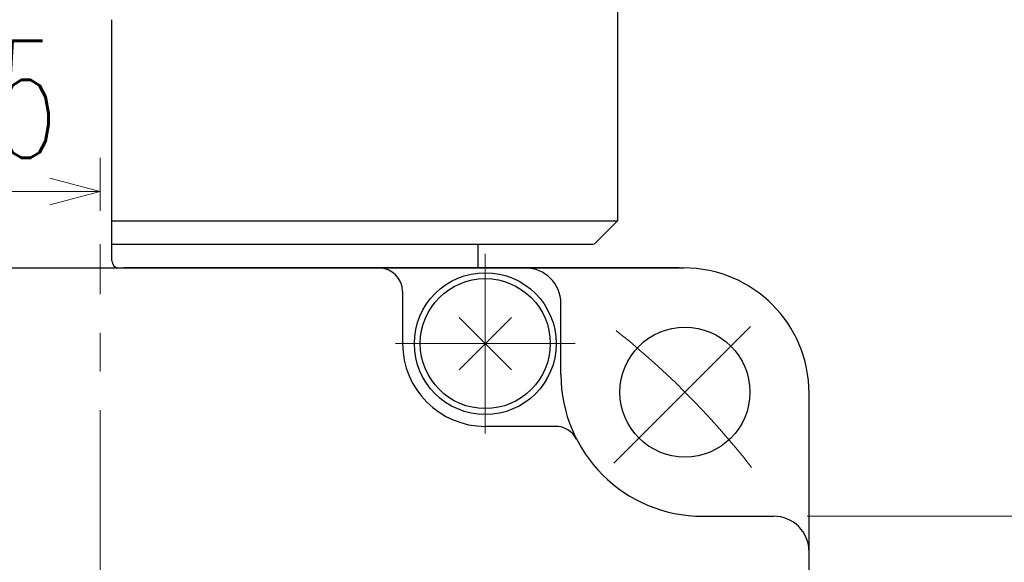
# Model space of a CAD drawing. Header units: millimetres. Extents: x 0 to 594, y 0 to 420.
# Tile 28 of 118: x 182 to 224, y 212 to 234. Entities that reach past the tile are written whole.
import ezdxf

# ---------------------------------------------------------------- set-up
doc = ezdxf.new("R2010")
doc.units = ezdxf.units.MM
doc.header["$LTSCALE"] = 0.257233
doc.linetypes.add('CENTER', pattern=[50.8, 31.75, -6.35, 6.35, -6.35])
doc.layers.add('NoLayerName_001', color=7, linetype='Continuous')
doc.layers.add('NoLayerName_004', color=7, linetype='Continuous')
doc.styles.get("Standard").update_dxf_attribs({"font": 'txt', "bigfont": 'extfont2'})
doc.dimstyles.get("Standard").update_dxf_attribs({"dimtxt": 2.5, "dimasz": 2.5, "dimexe": 1, "dimexo": 1, "dimtad": 1, "dimdec": 3, "dimzin": 0, "dimdsep": 46, "dimtxsty": 'Standard', "dimcen": 2.5, "dimadec": 3, "dimazin": 0, "dimtfac": 0.75, "dimtdec": 3, "dimtmove": 0, "dimatfit": 3, "dimfxl": 1, "dimarcsym": 0})

# ---------------------------------------------------------------- blocks, each defined once
blk = doc.blocks.new('_OPEN30')
at = {"color": 0, "linetype": 'ByBlock', "lineweight": -2}
for p, q in [((-1, 0.267949), (0, 0)), ((0, 0), (-1, -0.267949)), ((0, 0), (-1, 0))]:
    blk.add_line(p, q, dxfattribs=at)
blk = doc.blocks.new('*D58')
at = {"layer": 'Defpoints', "color": 0}
for p in [(214.183, 213.452), (214.183, 174.452), (225.394, 174.452)]:
    blk.add_point(p, dxfattribs=at)
at = {"layer": 'NoLayerName_001', "color": 0, "linetype": 'Continuous', "lineweight": 13}
for p, q in [((215.597, 213.452), (226.808, 213.452)), ((225.394, 211.33), (225.394, 176.573)), ((215.597, 174.452), (226.808, 174.452))]:
    blk.add_line(p, q, dxfattribs=at)
at = {"layer": 'NoLayerName_001', "color": 0, "lineweight": 13, "xscale": 2.121340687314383, "yscale": 2.121340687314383, "zscale": 2.121340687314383}
for p, rotation in [((225.394, 213.452), 90), ((225.394, 174.452), 270)]:
    blk.add_blockref('_OPEN30', p, dxfattribs=dict(at, rotation=rotation))
at = {"layer": 'NoLayerName_001', "color": 0, "lineweight": 13, "insert": (221.505, 193.952), "char_height": 4.94979, "attachment_point": 5, "rotation": 90}
blk.add_mtext('\\W0.8000;39', dxfattribs=at)
blk = doc.blocks.new('*D61')
at = {"layer": 'Defpoints', "color": 0}
for p in [(173.183, 232.952), (173.183, 227.188), (185.683, 224.957)]:
    blk.add_point(p, dxfattribs=at)
at = {"layer": 'NoLayerName_001', "color": 0, "linetype": 'Continuous', "lineweight": 13}
for p, q in [((173.183, 231.537), (173.183, 225.774)), ((185.683, 226.372), (185.683, 228.603)), ((183.562, 227.188), (175.304, 227.188))]:
    blk.add_line(p, q, dxfattribs=at)
at = {"layer": 'NoLayerName_001', "color": 0, "lineweight": 13, "xscale": 2.121340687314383, "yscale": 2.121340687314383, "zscale": 2.121340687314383, "rotation": 180}
blk.add_blockref('_OPEN30', (173.183, 227.188), dxfattribs=at)
at = {"layer": 'NoLayerName_001', "color": 0, "lineweight": 13, "xscale": 2.121340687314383, "yscale": 2.121340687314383, "zscale": 2.121340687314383}
blk.add_blockref('_OPEN30', (185.683, 227.188), dxfattribs=at)
at = {"layer": 'NoLayerName_001', "color": 0, "lineweight": 13, "insert": (179.433, 231.078), "char_height": 4.94979, "attachment_point": 5}
blk.add_mtext('\\W0.6000;12.5', dxfattribs=at)

msp = doc.modelspace()

# ---------------------------------------------------------------- linework, layer by layer
at = {"layer": 'NoLayerName_001', "color": 7, "linetype": 'Continuous', "lineweight": 25}
for p, q in [((207.5831, 237.6513), (207.5831, 225.9516)), ((186.1831, 224.2516), (186.1831, 234.4516)), ((186.1831, 225.9516), (207.5831, 225.9516)), ((206.5831, 224.9516), (207.5831, 225.9516)), ((186.1831, 224.9516), (206.5581, 224.9516)), ((201.6831, 223.9516), (201.6831, 224.9516)), ((203.6831, 223.9516), (210.3831, 223.9516)), ((198.4831, 222.9516), (198.4831, 220.7516)), ((205.1831, 219.4516), (205.1831, 222.4516)), ((200.872, 221.8627), (203.0943, 219.6404)), ((203.0943, 221.8627), (200.872, 219.6404)), ((215.6831, 193.9516), (215.6831, 218.6516)), ((204.9574, 217.2516), (201.9831, 217.2516)), ((211.1831, 213.4516), (214.1831, 213.4516))]:
    msp.add_line(p, q, dxfattribs=at)
at = {"layer": 'NoLayerName_001', "color": 2, "linetype": 'CENTER', "lineweight": 13}
for p, q in [((185.6831, 196.7016), (185.6831, 224.9574)), ((201.9831, 216.9516), (201.9831, 224.5516)), ((207.4267, 215.6951), (213.4371, 221.7055)), ((198.1831, 220.7516), (205.7831, 220.7516))]:
    msp.add_line(p, q, dxfattribs=at)
at = {"layer": 'NoLayerName_001', "color": 190, "linetype": 'Continuous', "lineweight": 25}
msp.add_line((167.6831, 223.9516), (203.6831, 223.9516), dxfattribs=at)
at = {"layer": 'NoLayerName_001', "color": 7, "linetype": 'Continuous', "lineweight": 25}
for centre, radius in [((201.9831, 220.7516), 3), ((201.9831, 220.7516), 2.75), ((210.4319, 218.7003), 2.75)]:
    msp.add_circle(centre, radius, dxfattribs=at)
for centre, radius, start, end in [((186.4831, 224.2516), 0.3, 180, 270), ((197.4831, 222.9516), 1, 0, 90), ((203.6831, 222.4516), 1.5, 0, 90), ((210.3831, 218.6516), 5.3, 0, 90), ((201.9831, 220.7516), 3.5, 180, 270), ((211.1831, 219.4516), 6, 180, 270), ((204.9574, 216.2516), 1, 27.20289, 90), ((214.1831, 211.9516), 1.5, 0, 90)]:
    msp.add_arc(centre, radius, start, end, dxfattribs=at)
at = {"layer": 'NoLayerName_001', "color": 2, "linetype": 'CENTER', "lineweight": 13}
msp.add_arc((185.6831, 193.9516), 35, 38.03837, 51.96163, dxfattribs=at)
at = {"layer": 'NoLayerName_004', "color": 7, "linetype": 'Continuous', "lineweight": 25}
msp.add_line((210.1831, 223.9508), (186.6831, 223.9512), dxfattribs=at)

# ---------------------------------------------------------------- dimensions: what is measured, and where the dimension line sits
at = {"layer": 'NoLayerName_001', "color": 3, "linetype": 'Continuous', "lineweight": 13}
for base, p1, p2, angle, text, picture, middle in [((173.1831, 227.1884), (185.6831, 224.9574), (173.1831, 232.9516), 180, '\\W0.6000;<>', '*D61', (179.4331, 227.1884)), ((225.3941, 174.4516), (214.1831, 213.4516), (214.1831, 174.4516), 270, '\\W0.8000;<>', '*D58', (225.3941, 193.9516))]:
    dim = msp.add_linear_dim(base=base, p1=p1, p2=p2, angle=angle, text=text, dimstyle='Standard', override={"dimtxt": 4.949795, "dimasz": 2.121341, "dimexe": 1.414227, "dimexo": 1.414227, "dimgap": 1.414227, "dimzin": 8, "dimblk": 'OPEN30', "dimclrd": 0, "dimclre": 0, "dimclrt": 0, "dimtp": 0, "dimtm": 0, "dimlwd": 13, "dimlwe": 13}, dxfattribs=at)
    dim.commit()
    dim.dimension.update_dxf_attribs({"geometry": picture, "text_midpoint": middle, "dimtype": 160})

doc.saveas('drawing.dxf')
